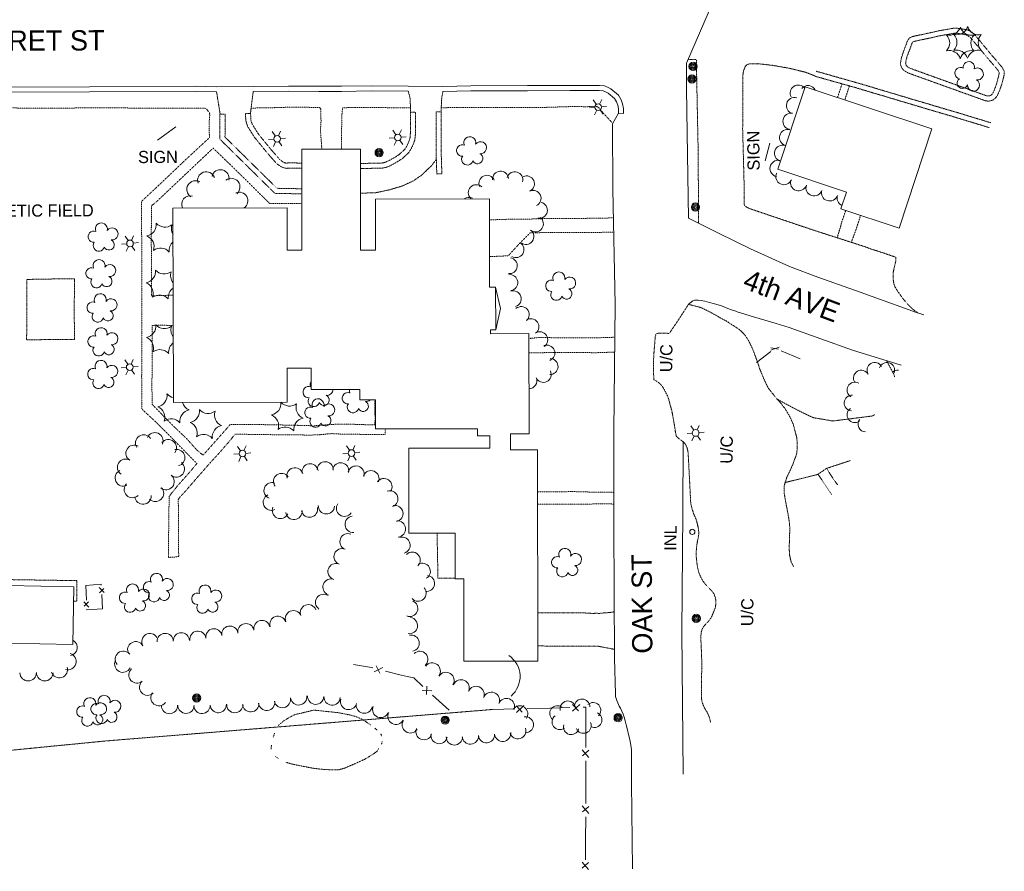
# Model space of a CAD drawing. Extents: x 189735 to 193282, y 257149 to 260388.
# Tile 9 of 31: x 190796 to 191281, y 257574 to 257994. Entities that reach past the tile are written whole.
import ezdxf
from ezdxf.enums import TextEntityAlignment as Align

# ---------------------------------------------------------------- set-up
doc = ezdxf.new("R2010")
doc.units = 0
doc.header["$MEASUREMENT"] = 0
for name, pattern in [('Wisdot3', [0.1875, 0.125, -0.0625]), ('Wisdot5', [0.1, 0.05, -0.05]), ('Wisdot6', [0.375, 0.125, -0.0625, 0.03125, -0.0625, 0.03125, -0.0625])]:
    doc.linetypes.add(name, pattern=pattern)
for name, color, linetype, lineweight in [('E_BMGRD', 2, 'Egr', 15), ('E_DWY', 2, 'Wisdot3', 15), ('E_LAND_Vegetation', 3, 'Continuous', 15), ('E_MISCPROP', 30, 'Continuous', 15), ('E_MISCPROP_HvyDash', 241, 'Wisdot3', 25), ('E_MISCPROP_HvyLine', 241, 'Continuous', 25), ('E_MISCPROP_Railing', 30, 'Continuous', 15), ('E_PATH_Sidewalk', 2, 'Wisdot5', 15), ('E_RDWY', 21, 'Continuous', 25), ('E_RDWY_Name', 21, 'Continuous', 15), ('E_WTR', 4, 'Wisdot6', 15)]:
    doc.layers.add(name, color=color, linetype=linetype, lineweight=lineweight)
doc.styles.add('Style-IGR_FONT_0', font='IGR_FONT_0.shx')
doc.linetypes.add('Egr', pattern='A,0.1,[13,dgnlstyle-ewdotudls.shx,S=0.0004,R=0,X=0,Y=0],0.1', length=0.2)

# ---------------------------------------------------------------- blocks, each defined once
blk = doc.blocks.new('TREE_2')
at = {"layer": 'E_LAND_Vegetation', "lineweight": 0}
for centre, radius, start, end in [((-1.47, 4.28), 2.78, 1.3945, 209.1675), ((3.57, 2.42), 2.97, 278.4236, 139.6575), ((-4.47, 0.2), 2.78, 78.0715, 279.0826), ((-2.01, -4.2), 2.61, 140.7797, 358.7123), ((3.46, -3.43), 2.97, 196.0745, 79.0477)]:
    blk.add_arc(centre, radius, start, end, dxfattribs=at)
blk = doc.blocks.new('PINEL')
at = {"layer": 'E_LAND_Vegetation', "lineweight": 0}
for centre, start, end in [((-8.23, 7.26), 275.2112, 0.9761), ((2.17, 10.66), 215.2112, 300.9761), ((10.31, 3.35), 155.2112, 240.9761), ((-10.49, -3.45), 335.2112, 60.9761), ((8.05, -7.36), 95.2112, 180.9761), ((-2.35, -10.75), 35.2112, 120.9761)]:
    blk.add_arc(centre, 5.72, start, end, dxfattribs=at)
blk = doc.blocks.new('UCR')
at = {"layer": 'E_RDWY_Name', "lineweight": 0, "style": 'Style-IGR_FONT_0'}
blk.add_text('U/C', height=6, rotation=0.0001, dxfattribs=at).set_placement((-0.45, 0.4), align=Align.MIDDLE_CENTER)
blk = doc.blocks.new('UCA')
at = {"layer": 'E_BMGRD', "lineweight": 0, "style": 'Style-IGR_FONT_0'}
blk.add_text('U/C', height=6, rotation=359.9999, dxfattribs=at).set_placement((-0.45, 0), align=Align.MIDDLE_CENTER)
blk = doc.blocks.new('CULVRT')
at = {"layer": 'E_MISCPROP_Railing', "lineweight": 0}
blk.add_arc((10, 7.5), 12.5, 216.8707, 323.1309, dxfattribs=at)
blk = doc.blocks.new('ATHFLD')
at = {"layer": 'E_BMGRD', "lineweight": 0, "style": 'Style-IGR_FONT_0'}
blk.add_text('ATHLETIC FIELD', height=6, rotation=359.9999, dxfattribs=at).set_placement((38.4, 3.88), align=Align.TOP_CENTER)
blk = doc.blocks.new('INL_4')
at = {"layer": 'E_MISCPROP_Railing', "lineweight": 0, "style": 'Style-IGR_FONT_0'}
blk.add_text('INL', height=6, rotation=360, dxfattribs=at).set_placement((-5.79, -2.75))
blk = doc.blocks.new('POLE_6')
at = {"layer": 'E_MISCPROP', "lineweight": 0}
for centre, radius in [((-0.01, 0.02), 2.02), ((-0.01, 0.03), 1.52), ((0, -0.01), 1.01), ((0, 0), 0.502)]:
    blk.add_circle(centre, radius, dxfattribs=at)
blk = doc.blocks.new('POLE_7')
at = {"layer": 'E_MISCPROP', "lineweight": 0}
for centre, radius in [((-0.01, 0.02), 2.02), ((-0.01, 0.03), 1.52), ((0, -0.01), 1.01), ((0, 0), 0.502)]:
    blk.add_circle(centre, radius, dxfattribs=at)
blk = doc.blocks.new('POLE_8')
at = {"layer": 'E_MISCPROP', "lineweight": 0}
for centre, radius in [((-0.01, 0.02), 2.02), ((-0.01, 0.03), 1.52), ((0, -0.01), 1.01), ((0, 0), 0.502)]:
    blk.add_circle(centre, radius, dxfattribs=at)
blk = doc.blocks.new('LTP_7')
at = {"layer": 'E_MISCPROP', "lineweight": 0}
for p, q in [((-1.64, 0.07), (-4.24, 0.14)), ((-0.8, 1.43), (-2, 3.73)), ((0.9, 1.42), (2.27, 3.65)), ((-0.88, -1.42), (-2.24, -3.61)), ((0.76, -1.47), (2, -3.65)), ((1.64, -0.02), (4.16, -0.09))]:
    blk.add_line(p, q, dxfattribs=at)
blk.add_circle((0, 0), 1.64, dxfattribs=at)
blk = doc.blocks.new('LTP_8')
at = {"layer": 'E_MISCPROP', "lineweight": 0}
for p, q in [((-1.64, 0.07), (-4.24, 0.14)), ((-0.8, 1.43), (-2, 3.73)), ((0.9, 1.42), (2.27, 3.65)), ((-0.88, -1.42), (-2.24, -3.61)), ((0.76, -1.47), (2, -3.65)), ((1.64, -0.02), (4.16, -0.09))]:
    blk.add_line(p, q, dxfattribs=at)
blk.add_circle((0, 0), 1.64, dxfattribs=at)
blk = doc.blocks.new('LTP_10')
at = {"layer": 'E_MISCPROP', "lineweight": 0}
for p, q in [((-1.64, 0.07), (-4.24, 0.14)), ((-0.8, 1.43), (-2, 3.73)), ((0.9, 1.42), (2.27, 3.65)), ((-0.88, -1.42), (-2.24, -3.61)), ((0.76, -1.47), (2, -3.65)), ((1.64, -0.02), (4.16, -0.09))]:
    blk.add_line(p, q, dxfattribs=at)
blk.add_circle((0, 0), 1.64, dxfattribs=at)
blk = doc.blocks.new('SIGN_6')
at = {"layer": 'E_MISCPROP', "lineweight": 0, "style": 'Style-IGR_FONT_0'}
blk.add_text('SIGN', height=6, rotation=0, dxfattribs=at).set_placement((0, 0), align=Align.MIDDLE_LEFT)
blk = doc.blocks.new('SIGN_7')
at = {"layer": 'E_MISCPROP', "lineweight": 0, "style": 'Style-IGR_FONT_0'}
blk.add_text('SIGN', height=6, rotation=0.0001, dxfattribs=at).set_placement((-9.61, -0.01), align=Align.MIDDLE_LEFT)
blk = doc.blocks.new('TREE_5')
at = {"layer": 'E_LAND_Vegetation', "lineweight": 0}
for centre, radius, start, end in [((-1.47, 4.28), 2.78, 1.3945, 209.1675), ((3.57, 2.42), 2.97, 278.4236, 139.6575), ((-4.47, 0.2), 2.78, 78.0716, 279.0826), ((-2.01, -4.2), 2.61, 140.7797, 358.7123), ((3.46, -3.43), 2.97, 196.0745, 79.0477)]:
    blk.add_arc(centre, radius, start, end, dxfattribs=at)
blk = doc.blocks.new('PINEL_1')
at = {"layer": 'E_LAND_Vegetation', "lineweight": 0}
for centre, start, end in [((-8.14, 7.32), 275.2112, 0.9762), ((2.26, 10.71), 215.2112, 300.9762), ((10.41, 3.41), 155.2113, 240.9762), ((-10.4, -3.39), 335.2112, 60.9762), ((8.15, -7.3), 95.2113, 180.9762), ((-2.25, -10.7), 35.2113, 120.9762)]:
    blk.add_arc(centre, 5.72, start, end, dxfattribs=at)
blk = doc.blocks.new('TREE_6')
at = {"layer": 'E_LAND_Vegetation', "lineweight": 0}
for centre, radius, start, end in [((-1.47, 4.28), 2.78, 1.3947, 209.1677), ((3.57, 2.42), 2.97, 278.4238, 139.6577), ((-4.47, 0.2), 2.78, 78.0717, 279.0828), ((-2.01, -4.2), 2.61, 140.7799, 358.7125), ((3.46, -3.43), 2.97, 196.0746, 79.0479)]:
    blk.add_arc(centre, radius, start, end, dxfattribs=at)
blk = doc.blocks.new('TREE_7')
at = {"layer": 'E_LAND_Vegetation', "lineweight": 0}
for centre, radius, start, end in [((-1.47, 4.28), 2.78, 1.3947, 209.1677), ((3.57, 2.42), 2.97, 278.4238, 139.6577), ((-4.47, 0.2), 2.78, 78.0717, 279.0828), ((-2.01, -4.2), 2.61, 140.7799, 358.7125), ((3.46, -3.43), 2.97, 196.0746, 79.0479)]:
    blk.add_arc(centre, radius, start, end, dxfattribs=at)

msp = doc.modelspace()

# ---------------------------------------------------------------- linework, layer by layer
at = {"layer": 'E_DWY', "lineweight": 0, "flags": 128}
for points in [[(191252.83, 257961.18), (191235.13, 257967.55), (191233.94, 257968), (191233, 257968.5), (191232.09, 257969.06), (191231.27, 257969.84), (191230.57, 257970.98), (191230.19, 257972.54), (191230.38, 257973.98), (191230.75, 257975.64), (191231.28, 257977.41), (191231.82, 257978.9), (191232.21, 257979.95), (191232.6, 257980.94), (191232.89, 257981.69), (191233.19, 257982.6), (191233.5, 257983.46), (191234.4, 257985.03), (191235.79, 257985.8), (191236.74, 257986.07), (191237.48, 257986.25), (191242.04, 257987.17), (191249.44, 257988.82), (191254.73, 257989.72), (191256.72, 257990.11), (191258.89, 257989.95), (191261.16, 257989.59), (191262.93, 257989.29), (191264.86, 257988.45), (191266.24, 257987.39), (191267.38, 257986.16), (191268.21, 257985.08), (191268.6, 257984.66), (191274.2, 257977.94)], [(191253.67, 257963.53), (191236, 257969.9), (191234.97, 257970.29), (191234.24, 257970.67), (191233.62, 257971.05), (191233.23, 257971.43), (191232.9, 257971.96), (191232.73, 257972.68), (191232.84, 257973.54), (191233.17, 257975.01), (191233.65, 257976.62), (191234.16, 257978.03), (191234.55, 257979.06), (191234.93, 257980.03), (191235.25, 257980.84), (191235.56, 257981.79), (191235.78, 257982.4), (191236.22, 257983.18), (191236.75, 257983.47), (191237.38, 257983.65), (191238.02, 257983.81), (191242.56, 257984.73), (191249.92, 257986.36), (191255.18, 257987.26), (191256.87, 257987.59), (191258.6, 257987.47), (191260.75, 257987.12), (191262.22, 257986.87), (191263.58, 257986.28), (191264.55, 257985.54), (191265.47, 257984.54), (191266.3, 257983.47), (191266.72, 257983.01), (191272.28, 257976.34)], [(191274.18, 257977.96), (191280.22, 257970.89), (191280.74, 257970), (191281.29, 257968.98), (191281.4, 257967.7), (191281.22, 257966.55), (191280.84, 257965.08), (191280.35, 257963.21), (191279.83, 257961.47), (191279.3, 257959.99), (191278.73, 257958.51), (191278.13, 257957.23), (191277.57, 257956.28), (191276.89, 257955.47), (191275.77, 257954.58), (191274.41, 257954.2), (191273.23, 257954.11), (191272.08, 257954.27), (191258.54, 257959.14), (191252.83, 257961.18)], [(191272.28, 257976.34), (191278.18, 257969.44), (191278.56, 257968.78), (191278.84, 257968.25), (191278.88, 257967.78), (191278.77, 257967.06), (191278.42, 257965.71), (191277.94, 257963.89), (191277.45, 257962.24), (191276.96, 257960.86), (191276.43, 257959.49), (191275.92, 257958.4), (191275.52, 257957.73), (191275.13, 257957.27), (191274.62, 257956.85), (191273.97, 257956.67), (191273.31, 257956.62), (191272.68, 257956.71), (191259.39, 257961.49), (191253.67, 257963.53)], [(191130.41, 257930.52), (191129.52, 257974.63), (191125.52, 257974.67)], [(191187.94, 257966.52), (191183.37, 257968.34), (191174.34, 257970.49), (191167.04, 257971.74), (191159.67, 257972.56), (191156.2, 257972.5), (191155.27, 257972.36), (191154.38, 257971.94), (191153.69, 257971.31), (191152.8, 257968.96), (191152.6, 257967.72), (191152.5, 257966.85), (191152.48, 257966.61), (191152.37, 257940.21), (191153.03, 257915.45), (191153.09, 257903.46), (191153.21, 257902.93), (191153.57, 257902.34), (191154.13, 257901.96), (191154.79, 257901.58), (191155.26, 257901.35), (191155.6, 257901.18), (191186.99, 257890.59), (191197.39, 257887.25), (191212.61, 257882.35), (191216.06, 257881.04), (191217.7, 257880.6), (191227.7, 257877.23), (191227.98, 257876.96), (191227.86, 257875.17), (191227.55, 257873.91), (191227, 257871.55), (191226.62, 257869.6), (191226.55, 257867.64), (191226.64, 257865.91), (191226.94, 257864.08), (191227.47, 257862.59), (191228.6, 257860.69), (191230.83, 257857.54), (191231.79, 257856.28), (191232.78, 257855.08), (191234.05, 257853.72), (191236, 257851.72), (191238.71, 257849.73)], [(191187.92, 257966.42), (191208.67, 257960.56), (191235.78, 257952.47), (191257.46, 257946.06), (191274.03, 257941.02)], [(191188.6, 257968.83), (191209.37, 257962.96), (191236.49, 257954.87), (191258.18, 257948.46), (191274.86, 257943.39)], [(190892.93, 257958.69), (190894.7, 257947.6)], [(190911, 257958.77), (190909.63, 257947.96)], [(190987.43, 257959.05), (190988.39, 257955.47), (190988.46, 257953.46), (190988.64, 257948.67)], [(191004.55, 257958.8), (191003.97, 257955.82), (191003.63, 257948.81)], [(190894.6, 257947.6), (190894.59, 257935.32), (190921.68, 257908.64), (190934.94, 257908.37)], [(190894.6, 257947.6), (190897.1, 257947.59), (190897.09, 257936.36), (190922.73, 257911.12), (190934.93, 257910.88)], [(190934.91, 257921.08), (190928.25, 257921.12), (190927.38, 257920.89), (190925.57, 257921.38), (190924.32, 257922.02), (190923.47, 257922.63), (190922.51, 257923.33), (190917.73, 257928.78), (190911.58, 257936.34), (190908.25, 257941.63), (190907.48, 257943.89), (190907.33, 257944.89), (190907.26, 257946.05), (190907.23, 257947.92), (190909.73, 257947.96)], [(190934.91, 257923.58), (190927.95, 257923.62), (190927.4, 257923.48), (190926.48, 257923.72), (190925.64, 257924.16), (190924.93, 257924.66), (190924.2, 257925.19), (190919.64, 257930.39), (190913.61, 257937.8), (190910.52, 257942.72), (190909.92, 257944.49), (190909.81, 257945.16), (190909.76, 257946.14), (190909.73, 257947.96)], [(190988.54, 257948.67), (190991.04, 257948.68), (190991.07, 257939.91), (190990.91, 257936.28), (190990.59, 257934.61), (190989.78, 257932.45), (190988.87, 257930.6), (190987.8, 257928.89), (190986.36, 257927.45), (190984.34, 257925.65), (190982.1, 257924.21), (190980.24, 257923.17), (190978.58, 257922.27), (190976.59, 257921.45), (190974.73, 257921.09), (190973.21, 257921.04), (190966.06, 257920.9), (190963.87, 257920.91)], [(190988.54, 257948.67), (190988.57, 257939.96), (190988.42, 257936.57), (190988.17, 257935.29), (190987.48, 257933.45), (190986.69, 257931.82), (190985.83, 257930.46), (190984.64, 257929.27), (190982.82, 257927.64), (190980.81, 257926.35), (190979.04, 257925.37), (190977.51, 257924.54), (190975.86, 257923.86), (190974.45, 257923.58), (190973.15, 257923.54), (190966.04, 257923.4), (190963.87, 257923.41)], [(191003.73, 257948.8), (191001.23, 257948.82), (191001.15, 257935.73), (191001.27, 257926.51), (191001.54, 257918.17), (191004.04, 257918.25)], [(191003.73, 257948.8), (191003.65, 257935.74), (191003.77, 257926.57), (191004.04, 257918.25)], [(191130.65, 257893.88), (191130.41, 257930.54)], [(191001.01, 257925.07), (190998.93, 257922.26), (190996.56, 257920.07), (190994.2, 257917.69), (190990.01, 257914.82), (190984.74, 257912.32), (190978.49, 257910.46), (190971.59, 257908.97), (190963.89, 257908.69)], [(190799.27, 257836.37), (190799.36, 257851.05), (190799.44, 257866.2), (190812.31, 257866.42), (190822.95, 257866.49)], [(190822.94, 257866.49), (190822.72, 257852.4), (190822.87, 257836.54), (190822.85, 257836.55), (190813.57, 257836.64), (190799.27, 257836.37)], [(191125.68, 257853.96), (191121.68, 257847.76), (191120.94, 257846.64), (191120.16, 257845.47), (191119.48, 257844.42), (191118.52, 257843.04), (191117.64, 257841.76), (191116.94, 257840.68), (191116.45, 257839.95), (191115.89, 257839.6), (191114.78, 257839.66), (191113.57, 257839.65), (191112.08, 257839.68), (191110.87, 257839.66), (191109.94, 257839.57), (191109.6, 257839.23), (191109.3, 257838.2), (191109.14, 257836.41), (191109.01, 257834.59), (191108.83, 257832.42), (191108.64, 257830.18), (191108.52, 257828.35), (191108.44, 257826.27), (191108.38, 257824.47), (191108.39, 257822.65), (191108.45, 257821.22), (191108.46, 257819.86), (191108.5, 257818.53), (191108.51, 257817.56), (191108.61, 257816.88), (191109.23, 257816.36), (191110.15, 257815.87), (191111.08, 257815.23), (191112.37, 257813.99), (191113.52, 257812.26), (191114.49, 257810.37), (191115.29, 257808.8), (191116.03, 257806.81), (191116.75, 257803.98), (191117.33, 257801.8), (191117.71, 257800.05), (191118.19, 257797.34), (191118.62, 257794.98), (191118.93, 257793.08), (191119.14, 257791.48), (191119.38, 257789.99), (191119.72, 257788.75), (191123.04, 257786.11), (191123.9, 257785.22), (191124.44, 257784.47), (191124.91, 257783.4), (191125.23, 257782.23), (191125.5, 257780.54), (191126.73, 257756.59), (191126.91, 257755.18), (191127.47, 257753.02), (191128.18, 257750.83), (191128.8, 257749.25), (191129.49, 257747.78), (191129.99, 257745.88), (191130.48, 257743.67), (191130.75, 257741.52), (191130.63, 257739.68), (191130.31, 257738.31), (191129.77, 257735.36), (191129.57, 257733.41), (191129.45, 257731.73), (191129.45, 257729.83), (191129.67, 257727.66), (191129.91, 257725.67), (191130.34, 257723.31), (191130.9, 257721.35), (191131.59, 257719.72), (191132.22, 257718.5), (191132.83, 257717.46), (191133.8, 257716.13), (191135.03, 257714.85), (191136.35, 257713.45), (191137.45, 257712.31), (191138.27, 257711.12), (191139.02, 257708.84), (191139.2, 257706.81), (191138.91, 257704.43), (191137.18, 257700.2), (191136.43, 257698.91), (191135.44, 257697.57), (191134.46, 257696.62), (191133.18, 257695.15), (191132.44, 257693.85), (191131.88, 257692.11), (191131.73, 257689.09), (191131.92, 257685.9), (191132.04, 257682.44), (191132.17, 257679.22), (191132.23, 257676.67), (191132.32, 257674.44), (191132.11, 257671.66), (191132.07, 257669.41), (191132.03, 257666.62), (191132.04, 257663.38), (191132.09, 257661.5), (191132.12, 257659.99)], [(191125.68, 257853.96), (191131.71, 257852.35), (191133.53, 257851.5), (191136.97, 257849.78), (191142.83, 257846.42), (191144.29, 257845.72), (191146.82, 257844.03), (191149.41, 257842.41), (191151.38, 257840.98), (191153.56, 257838.68), (191155.21, 257836.19), (191157.28, 257831.94), (191159.77, 257825.3), (191160.89, 257821.81), (191162.36, 257818.32), (191164, 257814.57), (191165.28, 257812.23), (191166.14, 257811.22), (191168.04, 257808.78), (191169.63, 257806.94), (191171.15, 257805.25), (191173.38, 257802.35), (191175.61, 257798.55), (191177.3, 257794.9), (191179.1, 257788.13), (191179.31, 257784.7), (191179.22, 257782.42), (191179.07, 257780.85), (191178.94, 257780.01), (191177.18, 257775.17), (191175.95, 257772.43), (191174.09, 257768.55), (191172.89, 257764.65), (191172.91, 257760.48), (191173.63, 257756.24), (191174.51, 257751.81), (191175.09, 257748.49), (191175.41, 257746.06), (191175.56, 257744.61), (191175.58, 257741.87), (191175.46, 257738.45), (191175.33, 257734.54), (191175.44, 257730.57), (191176.31, 257726.83), (191177.54, 257724.64)], [(191227.37, 257817.98), (191227.1, 257819.09), (191223.34, 257826.18)], [(191169.5, 257807.09), (191176.11, 257803.51), (191179.11, 257801.93), (191187, 257798.1)], [(191187, 257798.1), (191196.86, 257796.4), (191216.16, 257798.87), (191217.52, 257799.52)], [(191205.44, 257776.89), (191199.06, 257774.82), (191193.7, 257773.02), (191189.41, 257770.08), (191181.48, 257768.06), (191172.97, 257766.03), (191173.3, 257765.97)], [(190822.46, 257707.54), (190824.01, 257707.51), (190823.97, 257717.72), (190791.55, 257718.21), (190791.59, 257715.3)], [(191089.08, 257702.33), (191086.22, 257701.94), (191084.47, 257701.87), (191083.11, 257701.71), (191081.64, 257701.57), (191079.76, 257701.64), (191078.54, 257701.53), (191076.02, 257701.7), (191073.86, 257701.82), (191071.8, 257701.85), (191069.18, 257701.87), (191067.22, 257701.82), (191064.86, 257701.83), (191062.42, 257701.77), (191060.57, 257701.81), (191058.53, 257701.85), (191056.53, 257701.93), (191054.37, 257701.92), (191052.22, 257701.86), (191051.33, 257701.85)], [(191089.21, 257683.85), (191080.53, 257685.49), (191061.33, 257685.45), (191051.36, 257685.52)], [(191132.12, 257659.99), (191132.17, 257658.8), (191132.66, 257657), (191133.63, 257654.81), (191134.71, 257653.08), (191135.58, 257651.3), (191136.38, 257648.83), (191136.48, 257647.74)], [(190307.65, 257339.7), (190336.95, 257405.99), (190371.25, 257481.51), (190412.4, 257575.11), (190426.44, 257606.63), (190736.05, 257628.66), (190837.56, 257638.62), (191029.69, 257654.26)]]:
    msp.add_lwpolyline(points, dxfattribs=at)
at = {"layer": 'E_LAND_Vegetation', "lineweight": 0}
for centre, radius, start, end in [((191179.81, 257957.99), 4.03, 38.8375, 207.4005), ((191184.58, 257957.72), 4.03, 26.5313, 138.9652), ((191177.96, 257951.88), 4.03, 74.457, 254.4417), ((191176.24, 257944.18), 4.03, 78.9603, 258.945), ((191174.54, 257936.13), 4.03, 74.242, 254.2267), ((191172.12, 257928.37), 4.03, 72.2782, 252.2629), ((191169.86, 257920.9), 4.03, 78.9154, 258.9001), ((190887.83, 257915.01), 4.26, 19.7147, 199.6994), ((190894.84, 257916.03), 4.26, 346.7672, 166.7518), ((191032.98, 257915.62), 3.93, 4.3542, 184.3388), ((191040.01, 257915.37), 3.93, 343.2245, 163.2092), ((191172.75, 257916.94), 4.03, 155.5716, 335.5563), ((190882.5, 257910.6), 4.26, 58.5568, 238.5415), ((190900.23, 257911.79), 4.26, 308.6434, 128.628), ((191021, 257908.97), 3.93, 45.9785, 225.9632), ((191026.24, 257913.59), 3.93, 24.185, 204.1697), ((191045.77, 257913.31), 3.93, 294.5118, 114.4964), ((191179.97, 257913.93), 4.03, 161.6565, 341.6411), ((190904.11, 257904.94), 4.26, 305.4973, 112.6623), ((191049.03, 257906.15), 3.93, 294.5118, 114.4964), ((191187.62, 257911.39), 4.03, 161.5905, 341.5752), ((191195.25, 257908.88), 4.03, 162.2434, 342.2281), ((190879.96, 257903.18), 4.26, 75.0231, 204.5396), ((191017.43, 257902.74), 3.93, 63.5477, 126.9617), ((191052.14, 257900.29), 3.93, 257.4746, 77.4592), ((191202.93, 257906.42), 4.03, 162.2434, 247.7683), ((190857.51, 257893.25), 5.72, 281.2383, 7.0033), ((190867.49, 257897.72), 5.72, 221.2384, 307.0033), ((191050.18, 257893.61), 3.93, 232.9751, 52.9598), ((190876.36, 257891.31), 5.72, 161.2384, 211.182), ((191045.44, 257887.33), 3.93, 232.9751, 52.9598), ((190856.39, 257882.36), 5.72, 341.2383, 67.0033), ((190875.24, 257880.42), 5.72, 131.1894, 187.0033), ((191040.59, 257880.88), 3.93, 238.7716, 58.7563), ((190865.25, 257875.95), 5.72, 41.2383, 127.0033), ((191037.32, 257872.96), 3.93, 262.8301, 82.8148), ((190857.08, 257870.11), 5.72, 281.2383, 7.0033), ((190867.07, 257874.59), 5.72, 221.2384, 307.0033), ((190875.93, 257868.18), 5.72, 161.2384, 219.3716), ((190855.96, 257859.23), 5.72, 341.2383, 67.0033), ((191037.53, 257864.63), 3.93, 277.8452, 97.8299), ((190874.81, 257857.29), 5.72, 125.1993, 187.0033), ((191039.26, 257856.64), 3.93, 287.1398, 107.1245), ((190864.82, 257852.82), 5.72, 41.2383, 127.0033), ((191043.18, 257848.88), 3.93, 311.5325, 131.5172), ((191047.96, 257842.88), 3.93, 306.2697, 126.2544), ((190857.26, 257843.18), 5.72, 281.2383, 7.0033), ((190867.25, 257847.65), 5.72, 221.2384, 307.0033), ((190876.11, 257841.24), 5.72, 161.2384, 217.2891), ((191052.33, 257836.5), 3.93, 302.9103, 122.895), ((190856.14, 257832.29), 5.72, 341.2383, 67.0033), ((190865.01, 257825.88), 5.72, 41.2383, 127.0033), ((190874.99, 257830.35), 5.72, 126.7895, 187.0033), ((191055.82, 257829.92), 3.93, 292.1159, 112.1006), ((191057.38, 257823.24), 3.93, 268.4425, 88.4272), ((191054.04, 257819.37), 3.93, 205.7898, 25.7744), ((191210.86, 257817.58), 3.85, 29.997, 209.9817), ((191217.53, 257821.43), 3.85, 29.997, 209.9817), ((191223.48, 257821.39), 3.85, 341.6816, 161.6663), ((191228.95, 257817.71), 3.85, 85.1334, 134.6858), ((190942.08, 257814.5), 2.97, 148.7606, 205.6846), ((191046.98, 257816.27), 3.93, 270.0608, 21.7062), ((190938.33, 257810.64), 2.78, 67.4216, 275.1946), ((190947.38, 257812.02), 2.97, 262.1015, 359.3814), ((190961.41, 257811.5), 2.97, 170.3003, 205.6846), ((191207.68, 257811.73), 3.85, 60.084, 240.0687), ((190862.8, 257809.05), 5.72, 281.2383, 7.0033), ((190872.79, 257813.52), 5.72, 221.2384, 258.2186), ((190940.84, 257806.24), 2.78, 144.0986, 345.1096), ((190945.86, 257806.71), 2.61, 206.8067, 64.7393), ((190957.67, 257807.65), 2.78, 67.4216, 275.1946), ((190965.19, 257803.71), 2.61, 206.8067, 64.7393), ((190966.72, 257809.02), 2.97, 262.1015, 311.5174), ((191206.3, 257805.28), 3.85, 86.5808, 266.5654), ((190861.68, 257798.17), 5.72, 341.2383, 67.0033), ((190880.53, 257796.23), 5.72, 101.2384, 187.0033), ((190881.65, 257807.11), 5.72, 195.7078, 247.0033), ((190918.96, 257805.02), 5.72, 281.2383, 6.3944), ((190928.95, 257809.49), 5.72, 222.0512, 307.0033), ((190937.82, 257803.08), 5.72, 161.2384, 247.0033), ((190960.17, 257803.25), 2.78, 144.0986, 345.1096), ((191207.73, 257799.47), 3.85, 125.0912, 305.0758), ((190870.54, 257791.75), 5.72, 41.2383, 127.0033), ((190917.84, 257794.13), 5.72, 341.2383, 67.0033), ((190936.69, 257792.19), 5.72, 101.2384, 187.0033), ((191213.09, 257794.84), 3.85, 141.5802, 268.1819), ((190926.71, 257787.72), 5.72, 41.2383, 127.0033), ((190856.96, 257785.61), 4.03, 33.9251, 213.9098), ((190862.52, 257786.65), 4.03, 336.5725, 156.5572), ((190869.16, 257783.23), 4.03, 321.2233, 141.208), ((190852.24, 257780.49), 4.03, 58.665, 238.6497), ((190873.26, 257778.35), 4.03, 282.0674, 102.0521), ((190848.05, 257773.61), 4.03, 58.665, 238.6497), ((190846.95, 257768.31), 4.03, 114.8992, 294.8839), ((190873.09, 257772.8), 4.03, 230.8564, 50.8411), ((190931.58, 257769.4), 3.99, 16.3515, 196.3362), ((190939.03, 257771.37), 3.99, 9.2543, 189.2389), ((190946.52, 257772.37), 3.99, 358.3469, 178.3316), ((190954.12, 257771.85), 3.99, 349.2176, 169.2023), ((190961.71, 257770.26), 3.99, 343.5105, 163.4952), ((190969.08, 257767.96), 3.99, 336.9753, 156.9599), ((190868.06, 257766.52), 4.03, 230.6621, 50.6468), ((190925, 257766.61), 3.99, 36.164, 216.1487), ((190975.48, 257764.09), 3.99, 324.4725, 144.4572), ((190851.41, 257762.62), 4.03, 134.4512, 314.4359), ((190862.82, 257760.75), 4.03, 223.9626, 43.9473), ((190920.28, 257762.1), 3.99, 69.3107, 249.2954), ((190856.65, 257759.36), 4.03, 185.0795, 5.0642), ((190919.92, 257756.35), 3.99, 114.7325, 294.7172), ((190978.4, 257758.04), 3.99, 289.8549, 109.8395), ((190924.38, 257752.29), 3.99, 155.3881, 335.3728), ((190938.75, 257752.94), 3.99, 192.4058, 12.3905), ((190947.09, 257754.56), 3.99, 177.5263, 357.511), ((190956, 257753.37), 3.99, 145.0167, 325.0014), ((190980.9, 257750.8), 3.99, 281.5725, 101.5572), ((190931.1, 257751.79), 3.99, 186.2889, 6.2735), ((190960.25, 257745.45), 3.99, 95.5511, 275.5358), ((190982.16, 257743.17), 3.99, 275.2584, 95.243), ((190957.75, 257736.93), 3.99, 68.3719, 248.3566), ((190984.4, 257735.17), 3.99, 284.958, 104.9427), ((190954.81, 257729.52), 3.99, 68.3719, 248.3566), ((190989.42, 257727.82), 3.99, 315.0175, 135.0022), ((190951.81, 257722.19), 3.99, 69.6178, 249.6025), ((190994.38, 257722.34), 3.99, 299.4149, 119.3995), ((190949.34, 257714.59), 3.99, 68.911, 248.8957), ((190996.44, 257716.4), 3.99, 262.179, 82.1637), ((190992.31, 257711.54), 3.99, 221.5407, 41.5254), ((190945.67, 257707.03), 3.99, 55.7373, 235.722), ((190938.19, 257701.92), 3.99, 21.4863, 201.471), ((190988.19, 257704.01), 3.99, 248.1004, 68.0851), ((190923.17, 257696.23), 3.99, 18.1398, 198.1245), ((190930.82, 257698.95), 3.99, 22.284, 202.2687), ((190988.03, 257695.56), 4.02, 261.2794, 81.2641), ((190899.49, 257691.32), 3.99, 9.5961, 189.5808), ((190907.4, 257692.56), 3.99, 10.5897, 190.5744), ((190915.28, 257694.13), 3.99, 12.4589, 192.4435), ((190860.05, 257687.66), 4.02, 29.9602, 209.9448), ((190867.59, 257687.74), 3.99, 2.2697, 182.2544), ((190875.55, 257688.05), 3.99, 2.2697, 182.2544), ((190883.7, 257688.85), 3.99, 8.3893, 188.374), ((190891.59, 257690.02), 3.99, 8.5997, 188.5844), ((190988.89, 257686.86), 4.02, 282.78, 102.7646), ((190820.17, 257684.74), 4.07, 280.5815, 62.2201), ((190853.09, 257683.65), 4.02, 29.9602, 209.9448), ((190819.62, 257677.87), 4.07, 253.0824, 73.0671), ((190846.98, 257678.97), 4.02, 38.9741, 218.9587), ((190993.13, 257678.9), 4.02, 312.1284, 132.1131), ((190815.39, 257673.89), 4.07, 197.9134, 17.8981), ((190846.69, 257676.52), 4.02, 153.5367, 333.5214), ((190999.28, 257673.16), 4.02, 322.7598, 142.7445), ((190799.99, 257672.34), 4.07, 181.539, 1.5237), ((190808.21, 257672.32), 4.07, 179.2261, 359.2107), ((190853.65, 257671.23), 4.02, 131.442, 311.4267), ((191006.09, 257668.54), 4.02, 328.3737, 148.3584), ((190858.96, 257665.19), 4.02, 131.2456, 311.2303), ((191013.5, 257664.85), 4.02, 335.3625, 155.3472), ((191020.93, 257661.62), 4.02, 337.2779, 157.2626), ((190864.51, 257660.04), 4.02, 142.6118, 322.5965), ((190933.44, 257660.41), 4.02, 188.2761, 8.2608), ((190941.81, 257660.73), 4.02, 178.1604, 358.1451), ((190949.9, 257660.35), 4.02, 176.1041, 356.0888), ((191028.48, 257658.73), 4.02, 338.7539, 158.7386), ((190869.73, 257656.14), 4.02, 181.6808, 1.6655), ((190877.84, 257656.29), 4.02, 179.4205, 359.4051), ((190885.75, 257656.21), 4.02, 182.7683, 2.753), ((190893.77, 257656.6), 4.02, 182.7683, 2.753), ((190901.95, 257656.61), 4.02, 178.7646, 358.7493), ((190909.74, 257656.99), 4.02, 184.7501, 4.7348), ((190917.68, 257657.75), 4.02, 186.2071, 6.1918), ((190925.38, 257659.11), 4.02, 191.8121, 11.7968), ((190958.07, 257658.14), 4.02, 164.3157, 344.3004), ((190965.79, 257656.34), 4.02, 167.1662, 347.1508), ((190973.87, 257654.23), 4.02, 158.2027, 338.1874), ((191035.9, 257655.66), 4.02, 338.8651, 158.8498), ((191042.41, 257652), 4.02, 324.7853, 144.77), ((191061.03, 257652.27), 3.8, 52.9348, 232.9195), ((191066.15, 257654.59), 3.8, 12.2602, 192.2449), ((191073.19, 257655.55), 3.8, 358.9452, 178.9299), ((191078.6, 257653.82), 3.8, 313.2914, 133.2761), ((190981.4, 257650.87), 4.02, 152.226, 332.2107), ((191045.17, 257646.65), 4.02, 276.7683, 96.7529), ((191062.16, 257648.09), 3.8, 126.7981, 306.7827), ((191079.17, 257649.1), 3.8, 244.6367, 64.6213), ((190988.45, 257646.62), 4.02, 146.3219, 326.3066), ((191067.79, 257645.6), 3.8, 164.6616, 344.6463), ((191073.89, 257646.26), 3.8, 202.545, 22.5297), ((190995.25, 257643.28), 4.02, 157.861, 337.8456), ((191002.67, 257641.37), 4.02, 167.4189, 347.4036), ((191018.05, 257641.11), 4.02, 184.622, 4.6067), ((191026.05, 257641.77), 4.02, 184.7388, 4.7235), ((191034, 257642.47), 4.02, 186.0699, 6.0546), ((191041.48, 257643.75), 4.02, 197.1933, 17.178), ((191010.19, 257640.7), 4.02, 180.3027, 0.2874)]:
    msp.add_arc(centre, radius, start, end, dxfattribs=at)
at = {"layer": 'E_MISCPROP', "lineweight": 0}
for p, q in [((190863.88, 257934.84), (190872.83, 257941.45)), ((191163.55, 257924.74), (191165.81, 257933.37))]:
    msp.add_line(p, q, dxfattribs=at)
at = {"layer": 'E_MISCPROP_HvyDash', "lineweight": 13, "flags": 128}
msp.add_lwpolyline([(191001.67, 257741.13), (191002.12, 257718.99), (191010.61, 257718.86)], dxfattribs=at)
at = {"layer": 'E_MISCPROP_HvyLine', "lineweight": 13, "flags": 128}
for points in [[(191183.17, 257961.18), (191245.69, 257940.51), (191229.49, 257891.51), (191200.84, 257900.99), (191203.58, 257909.28), (191169.71, 257920.48)], [(190871.44, 257901.4), (190871.62, 257805.55), (190927.79, 257805.66), (190927.76, 257822.5), (190939.52, 257822.52), (190939.54, 257811.96), (190963.6, 257812.01), (190963.61, 257806.78), (190971.36, 257806.8), (190971.39, 257792.52), (191021.62, 257792.62), (191021.63, 257789.08), (191027.7, 257789.09), (191027.71, 257783.03), (190987.7, 257782.95), (190987.79, 257741.1), (191010.56, 257741.15), (191010.61, 257718.66), (191014.81, 257718.67), (191014.89, 257678), (191051.37, 257678.07), (191051.17, 257782.15), (191037.9, 257782.13), (191037.88, 257790.04), (191047.03, 257790.06), (191046.93, 257839.49), (191027.98, 257839.46), (191027.98, 257841.37), (191030.59, 257841.38), (191030.54, 257862.38), (191027.58, 257862.38), (191027.5, 257905.91), (190971.34, 257905.8), (190971.39, 257880.6), (190963.95, 257880.59), (190963.85, 257930.44), (190934.9, 257930.38), (190934.99, 257880.58), (190927.75, 257880.57), (190927.7, 257901.51)], [(191030.59, 257841.38), (191032.99, 257851.89), (191030.54, 257862.38)], [(190789.45, 257686.84), (190790.03, 257715.34), (190822.61, 257714.67), (190822.03, 257686.18)]]:
    msp.add_lwpolyline(points, close=True, dxfattribs=at)
at = {"layer": 'E_MISCPROP_Railing', "lineweight": 0}
for p, q in [((191166.23, 257831.41), (191170.42, 257832.81)), ((191166.33, 257832.51), (191170.05, 257831.78)), ((190837.54, 257711.79), (190835.11, 257714.3)), ((190835.24, 257711.78), (190837.38, 257713.88)), ((190827.5, 257707.29), (190829.89, 257704.71)), ((190829.82, 257707.24), (190827.61, 257705.18)), ((190970.7, 257672.77), (190974.96, 257674.93)), ((190971.63, 257675.77), (190973.5, 257672.13)), ((190996.66, 257665.72), (190996.52, 257661.63)), ((190994.39, 257663.55), (190999.16, 257663.36)), ((191040.77, 257652.79), (191044.38, 257656.09)), ((191040.86, 257656.01), (191043.71, 257652.92)), ((191068.41, 257653.42), (191072.03, 257656.72)), ((191068.51, 257656.64), (191071.35, 257653.55)), ((191073.26, 257634.28), (191076.48, 257630.59)), ((191076.48, 257634.11), (191073.33, 257631.34)), ((191073.24, 257606.63), (191076.45, 257602.93)), ((191076.46, 257606.46), (191073.31, 257603.68)), ((191073.22, 257578.97), (191076.43, 257575.28)), ((191076.43, 257578.8), (191073.28, 257576.03))]:
    msp.add_line(p, q, dxfattribs=at)
at = {"layer": 'E_MISCPROP_Railing', "lineweight": 0, "flags": 128}
for points in [[(191159.12, 257825.29), (191166.2, 257830.71)], [(191171.32, 257830.99), (191180.69, 257827.1)], [(190836.1, 257715.56), (190836.08, 257715.98), (190828.51, 257715.26)], [(190828.51, 257715.26), (190828.72, 257708.16)], [(190836.72, 257703.85), (190836.35, 257710.9)], [(190828.86, 257703.47), (190828.86, 257703.28), (190836.74, 257703.85)], [(190960.54, 257676.41), (190969.28, 257674.87), (190970.02, 257674.68)], [(190976.2, 257673.11), (190983.94, 257671.15), (190986.86, 257670.53)], [(190986.86, 257670.53), (190990.2, 257669.83), (190994.73, 257665.55)], [(190999.39, 257661.2), (191007.58, 257653.9)], [(191029.69, 257654.26), (191039.57, 257654.49)], [(191046.11, 257654.64), (191057.34, 257654.89)], [(191057.34, 257654.89), (191067.22, 257655.12)], [(191073.75, 257655.27), (191075.01, 257655.3), (191075, 257645.31)], [(191075, 257645.31), (191074.99, 257635.43)], [(191074.99, 257628.9), (191074.98, 257617.66)], [(191074.98, 257617.66), (191074.97, 257607.78)], [(191074.96, 257601.24), (191074.95, 257590.01)], [(191074.95, 257590.01), (191074.95, 257580.12)]]:
    msp.add_lwpolyline(points, dxfattribs=at)
at = {"layer": 'E_MISCPROP_Railing', "lineweight": 0}
msp.add_circle((191127.54, 257741.73), 1.28, dxfattribs=at)
at = {"layer": 'E_PATH_Sidewalk', "lineweight": 0, "flags": 128}
for points in [[(191201.4, 257962.61), (191199.15, 257955.89)], [(191202.78, 257954.69), (191204.99, 257961.6)], [(190694.29, 257951.04), (190702.91, 257951.17), (190714.6, 257950.79), (190734.48, 257950.83), (190744.14, 257950.96), (190761.72, 257950.8), (190777.42, 257950.9), (190795.05, 257950.7), (190821.37, 257950.7), (190841.98, 257950.77), (190861.01, 257950.6), (190877.11, 257950.56), (190887.51, 257950.59), (190888.29, 257949.78), (190888.79, 257949.19), (190889.28, 257948.62), (190889.47, 257948.25), (190889.53, 257947.73), (190889.53, 257946.63), (190889.37, 257944.66), (190889.28, 257942.95), (190889.25, 257941.35), (190889.32, 257939.62), (190889.35, 257938.12), (190889.44, 257936.12), (190876.85, 257924.44), (190865.28, 257913.42), (190855.96, 257904.68), (190855.83, 257904.45), (190855.96, 257897.29), (190856.03, 257878.29), (190856.02, 257862.85), (190856.05, 257848.83), (190856.13, 257834.66), (190855.99, 257818.46), (190856.06, 257810.33), (190856.04, 257802.73), (190856.2, 257802.19), (190862.64, 257796.23), (190869.93, 257789.03), (190876.46, 257782.32), (190883.22, 257775.44), (190879.72, 257771.24), (190873.62, 257764.37), (190869.66, 257759.42), (190869.55, 257759.13), (190869.42, 257750.73), (190869.27, 257738.44), (190869.27, 257729.18), (190871.54, 257729.25), (190874.29, 257729.64), (190874.13, 257735.02), (190874.24, 257740.83), (190874.15, 257748.64), (190874.2, 257753.34), (190873.93, 257756.96), (190873.94, 257757.44), (190874.53, 257758.51), (190877.39, 257761.64), (190884.03, 257769.26), (190889.39, 257775.38), (190894.3, 257780.72), (190898.46, 257785.48), (190900.79, 257788.3), (190901.45, 257789.16), (190901.87, 257789.73), (190902.09, 257789.98), (190908.04, 257789.84), (190917.99, 257789.7), (190926.01, 257789.58), (190934, 257789.54), (190938.27, 257789.47), (190939.87, 257789.44), (190941.19, 257789.65), (190943.82, 257789.66), (190946.02, 257789.86), (190947.56, 257790.02), (190948.76, 257790.05), (190949.83, 257790.22), (190950.65, 257790.15), (190955.7, 257789.88), (190961.02, 257789.88), (190971.14, 257789.73), (190976.07, 257789.79), (190976.18, 257792.53)], [(190909.98, 257950.69), (190917.55, 257950.74), (190928.66, 257951.11), (190943.46, 257951), (190943.99, 257950.7), (190944.43, 257949.88), (190944.42, 257948.76), (190944.36, 257946.97), (190944.46, 257944.05), (190944.16, 257939.67), (190944.84, 257930.4)], [(190954.49, 257930.42), (190954.56, 257938.04), (190954.64, 257942.36), (190954.73, 257946.2), (190954.77, 257947.61), (190954.88, 257948.89), (190954.97, 257949.97), (190955.07, 257950.68), (190955.09, 257950.82), (190963.67, 257951), (190973.17, 257950.93), (190980.1, 257950.81), (190988.56, 257950.78)], [(191003.73, 257950.83), (191016.04, 257951), (191028.58, 257950.96), (191042.81, 257950.95), (191052.82, 257950.95), (191066.72, 257951.37), (191076.34, 257951.36), (191080.08, 257951.52), (191080.77, 257951.29), (191081.36, 257950.95), (191082, 257950.23), (191082.58, 257949.47), (191083.37, 257948.47), (191088.28, 257943.14)], [(190871.52, 257858.5), (190865.25, 257858.21), (190861.04, 257858.18), (190860.8, 257858.17), (190860.81, 257871.22), (190860.79, 257880.64), (190860.68, 257886.36), (190860.85, 257897.67), (190860.78, 257902.48), (190863.24, 257904.45), (190881.37, 257921.59), (190891.25, 257930.91), (190899.48, 257922.97), (190907.94, 257914.72), (190912.55, 257910.13), (190919.07, 257903.7), (190934.95, 257903.65)], [(191203.21, 257900.2), (191201.31, 257894.73), (191200.28, 257891.01), (191198.97, 257886.74)], [(191088.62, 257896.52), (191074.24, 257896.3), (191057.91, 257896.29), (191047.82, 257895.97), (191037.44, 257895.89), (191027.52, 257895.54)], [(191205.95, 257884.49), (191207.4, 257888.34), (191209.74, 257895.17), (191210.46, 257897.8)], [(191088.75, 257889.55), (191079.01, 257889.32), (191067.84, 257889.35), (191055.22, 257889.32), (191047.52, 257889.11), (191047.27, 257888.9), (191042.64, 257884.23), (191036.79, 257877.9), (191036.53, 257877.85), (191027.55, 257877.42)], [(190970.92, 257806.79), (190971.1, 257797.31), (190970.98, 257794.77), (190970.95, 257794.6), (190966.9, 257794.57), (190960.21, 257794.8), (190954.93, 257794.81), (190952.5, 257794.82), (190950.94, 257794.76), (190949.09, 257794.73), (190945.17, 257794.34), (190942.58, 257794.22), (190941.16, 257794), (190940.86, 257793.94), (190940.72, 257793.91), (190940.46, 257793.88), (190938.2, 257794.16), (190918.72, 257794.59), (190901.44, 257794.72), (190899.77, 257794.65), (190899.59, 257794.61), (190897.06, 257791.66), (190889.97, 257783.72), (190886.26, 257779.54), (190883.15, 257782.16), (190878.46, 257787.42), (190871.7, 257793.89), (190866.98, 257798.63), (190861.16, 257804.66), (190861.08, 257811.93), (190861.11, 257826.87), (190861.24, 257843.46), (190863.77, 257843.7), (190871.55, 257843.49)], [(191089.27, 257837.7), (191081.59, 257837.47), (191070.55, 257837.46), (191058.55, 257837.48), (191052.11, 257837.56), (191046.94, 257837.08)], [(191089.2, 257830.39), (191080.17, 257830.07), (191067.86, 257830.2), (191057.44, 257830.17), (191052.5, 257830.05), (191046.95, 257830.09)], [(191193.78, 257773.05), (191197.21, 257767.63), (191199.1, 257765.02)], [(191189.52, 257770.15), (191193.29, 257764.54), (191195.93, 257760.63), (191196.39, 257759.95)], [(191088.81, 257761.24), (191079.08, 257761.34), (191069.03, 257761.61), (191062.47, 257761.54), (191058.05, 257761.55), (191054.87, 257761.55), (191051.21, 257761.48)], [(191088.81, 257755.48), (191082.2, 257755.6), (191073.49, 257755.37), (191064.37, 257755.41), (191057.88, 257755.43), (191055.3, 257755.45), (191051.22, 257755.36)]]:
    msp.add_lwpolyline(points, dxfattribs=at)
at = {"layer": 'E_RDWY', "lineweight": 13, "flags": 128}
for points in [[(191137.39, 258058.86), (191137.59, 258036.63), (191135.8, 257998.58), (191124.74, 257972.86)], [(191241.7, 257848.68), (191238.03, 257849.97), (191210.25, 257859.94), (191189.38, 257867.24), (191175.49, 257872.53), (191156.24, 257881.33), (191140.5, 257889.02), (191125.68, 257896.33), (191125.08, 257938.29), (191124.74, 257960.38), (191124.74, 257972.86)], [(190695.6, 257957.83), (190695.52, 257960.33), (190711.56, 257960.83), (190745.08, 257960.99), (190790.56, 257961.05), (190830.23, 257961.22), (190882.37, 257961.39), (190892.97, 257961.19), (190910.97, 257961.27)], [(190910.97, 257961.27), (190928.46, 257961.51), (190943.33, 257961.39), (190954.58, 257961.4)], [(190954.58, 257961.4), (190969.23, 257961.59), (190987.43, 257961.55)], [(190987.43, 257961.55), (191004.48, 257961.3), (191018.24, 257961.7), (191046.26, 257961.75), (191067.1, 257961.86), (191081.75, 257961.79), (191084.17, 257961.61), (191085.75, 257960.98), (191087.38, 257960.11), (191091.13, 257957.05), (191092.45, 257954.79), (191093.18, 257952.82), (191093.61, 257950.47), (191093.58, 257948.05), (191091.08, 257948.08)], [(190695.6, 257957.83), (190711.61, 257958.33), (190745.09, 257958.49), (190790.57, 257958.55), (190830.24, 257958.72), (190882.36, 257958.89), (190892.93, 257958.69)], [(190911, 257958.77), (190928.46, 257959.01), (190943.31, 257958.89), (190954.61, 257958.9)], [(190954.61, 257958.9), (190969.24, 257959.09), (190987.43, 257959.05)], [(191004.55, 257958.8), (191018.28, 257959.2), (191046.27, 257959.25), (191067.11, 257959.36), (191081.65, 257959.29), (191083.6, 257959.15), (191084.69, 257958.71), (191085.99, 257958.01), (191089.2, 257955.39), (191090.19, 257953.71), (191090.76, 257952.16), (191091.1, 257950.25), (191091.08, 257948.08)], [(191091.08, 257948.08), (191088.11, 257942.84), (191088.36, 257910.69), (191089.42, 257853.83), (191088.85, 257791.34), (191088.79, 257745.02), (191089.24, 257679.34), (191089.65, 257661.89), (191089.65, 257661.14), (191089.73, 257660.55), (191089.96, 257659.68), (191090.36, 257658.66), (191090.89, 257657.4), (191091.49, 257655.92), (191092.13, 257654.78), (191092.82, 257653.43), (191093.4, 257651.92), (191093.93, 257650.38), (191094.51, 257648.59), (191094.98, 257646.57), (191095.5, 257644.25), (191096.06, 257641.95), (191096.62, 257640.07), (191096.96, 257638.39), (191097.26, 257636.64), (191097.39, 257635.49), (191097.5, 257634.26), (191097.61, 257633.04), (191097.59, 257617.98), (191097.97, 257575.6)], [(191125.68, 257853.96), (191126.21, 257854.4), (191127.09, 257855.08), (191127.84, 257855.61), (191128.61, 257855.92), (191129.58, 257855.98), (191130.49, 257855.96), (191131.95, 257855.78), (191133.65, 257855.47), (191136.03, 257854.9), (191138.46, 257854.16), (191140.31, 257853.69), (191141.86, 257853.14), (191143.92, 257852.32), (191145.81, 257851.58), (191147.33, 257851.07), (191148.93, 257850.55), (191149.66, 257850.27), (191157.76, 257847.69), (191168.95, 257844.45), (191175.38, 257842.45), (191206.59, 257831.29), (191230.58, 257823.98)], [(191122.95, 257622.38), (191122.4, 257692.43), (191122.91, 257751.11), (191123.04, 257786.11)]]:
    msp.add_lwpolyline(points, dxfattribs=at)
at = {"layer": 'E_WTR', "lineweight": 0, "flags": 128}
for points in [[(190923.3, 257646.25), (190923.31, 257646.26), (190926.26, 257648.75), (190928.92, 257650.31), (190931.21, 257651.58), (190940.88, 257653.88), (190950.96, 257652.83)], [(190950.96, 257652.83), (190953.32, 257652.58), (190956.05, 257652.03), (190958.59, 257651.49), (190961.44, 257650.78), (190964.67, 257649.39), (190967.73, 257647.39), (190968.89, 257646.53)], [(190920.89, 257640.62), (190921.57, 257642.55)], [(190971.03, 257644.94), (190972.06, 257644.1)], [(190973.92, 257642.22), (190974.45, 257641)], [(190919.84, 257634.63), (190919.79, 257634.75), (190920.04, 257636.65)], [(190974.57, 257638.43), (190974.43, 257637.45), (190974.25, 257637.16)], [(190923.55, 257629.97), (190923.33, 257630.08), (190921.91, 257631.18)], [(190972.86, 257634.89), (190971.97, 257633.49), (190969.37, 257631.68), (190965.75, 257629.53), (190962.89, 257628.27), (190960.02, 257626.98), (190957.74, 257626.04), (190956.37, 257625.36)], [(190956.39, 257625.36), (190953.04, 257624.48), (190950.44, 257624.41), (190945.59, 257624.67), (190941.06, 257625.15), (190936.05, 257626.1), (190930.59, 257627.18), (190927.22, 257628.16)]]:
    msp.add_lwpolyline(points, dxfattribs=at)

# ---------------------------------------------------------------- block references
at = {"layer": 'E_BMGRD', "lineweight": 0}
for name, p, xscale, yscale, zscale, rotation in [('ATHFLD', (190762.05, 257899.06), 0.999998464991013, 0.999998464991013, 0.999998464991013, 0.2666995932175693), ('UCA', (191144.46, 257782.69), 0.9999981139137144, 0.9999981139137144, 0.9999981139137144, 89.49908557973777), ('UCA', (191154.64, 257702.61), 0.9999981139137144, 0.9999981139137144, 0.9999981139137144, 89.49908539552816)]:
    msp.add_blockref(name, p, dxfattribs=dict(at, xscale=xscale, yscale=yscale, zscale=zscale, rotation=rotation))
at = {"layer": 'E_LAND_Vegetation', "lineweight": 0}
for name, p, rotation in [('PINEL', (191259.79, 257982.82), 341.6449055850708), ('PINEL', (191263.39, 257983.04), 341.6449055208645), ('TREE_2', (191263.97, 257966.3), 341.6449055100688), ('TREE_6', (190836.87, 257886.87), 66.02694352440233), ('TREE_6', (190835.74, 257868.8), 66.02694354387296), ('TREE_6', (190836.36, 257851.92), 66.02694353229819), ('TREE_6', (190836.77, 257835.21), 66.02694352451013), ('TREE_6', (190836.7, 257819.11), 66.02694352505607), ('TREE_6', (190831.22, 257652.79), 66.02694361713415), ('TREE_6', (190838.22, 257653.99), 66.02694349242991)]:
    msp.add_blockref(name, p, dxfattribs=dict(at, rotation=rotation))
for name, p, xscale, yscale, zscale, rotation in [('TREE_5', (191018.57, 257929.36), 0.9999977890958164, 0.9999977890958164, 0.9999977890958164, 66.02718400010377), ('TREE_5', (191062.51, 257862.66), 0.9999977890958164, 0.9999977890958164, 0.9999977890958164, 66.02718321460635), ('TREE_5', (190943.72, 257800.13), 0.9999977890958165, 0.9999977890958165, 0.9999977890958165, 66.02718532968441), ('PINEL_1', (190887.66, 257794.94), 0.9999977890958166, 0.9999977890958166, 0.9999977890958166, 66.02718632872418), ('TREE_5', (191065.43, 257726.39), 0.9999977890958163, 0.9999977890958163, 0.9999977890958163, 66.02718315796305), ('TREE_7', (190864.08, 257714.06), 0.9999977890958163, 0.9999977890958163, 0.9999977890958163, 66.02718674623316), ('TREE_7', (190852.27, 257708.87), 0.9999977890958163, 0.9999977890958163, 0.9999977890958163, 66.02718695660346), ('TREE_7', (190887.98, 257708.36), 0.9999977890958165, 0.9999977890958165, 0.9999977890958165, 66.02718632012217)]:
    msp.add_blockref(name, p, dxfattribs=dict(at, xscale=xscale, yscale=yscale, zscale=zscale, rotation=rotation))
at = {"layer": 'E_MISCPROP', "lineweight": 0}
for name, p, xscale, yscale, zscale, rotation in [('POLE_8', (191127.94, 257971.21), 1.000001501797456, 1.000001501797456, 1.000001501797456, 66.23274039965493), ('POLE_8', (191127.37, 257964.99), 1.000001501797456, 1.000001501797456, 1.000001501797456, 66.23274040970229), ('LTP_8', (191081.14, 257951.16), 1.000001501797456, 1.000001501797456, 1.000001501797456, 66.23274123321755), ('LTP_10', (190922.77, 257935.52), 1.000001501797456, 1.000001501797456, 1.000001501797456, 66.23274405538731), ('LTP_8', (190982.31, 257936.15), 1.000001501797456, 1.000001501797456, 1.000001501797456, 66.23274299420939), ('SIGN_7', (191157.65, 257929.48), 1.000001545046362, 1.000001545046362, 1.000001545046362, 90.82913961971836), ('SIGN_6', (190854.22, 257926.55), 0.9999988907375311, 0.9999988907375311, 0.9999988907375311, 0.1933260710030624), ('POLE_7', (190973.11, 257928.68), 1.000001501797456, 1.000001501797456, 1.000001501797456, 66.23274315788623), ('POLE_8', (191129.15, 257901.86), 1.000001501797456, 1.000001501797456, 1.000001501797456, 66.23274037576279), ('LTP_10', (190850.24, 257883.97), 1.000001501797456, 1.000001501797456, 1.000001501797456, 66.23274534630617), ('LTP_10', (190850.1, 257822.99), 1.000001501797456, 1.000001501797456, 1.000001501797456, 66.23274534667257), ('LTP_7', (191129.19, 257790.5), 1.000001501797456, 1.000001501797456, 1.000001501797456, 66.23274037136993), ('LTP_10', (190905.7, 257780.35), 1.000001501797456, 1.000001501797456, 1.000001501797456, 66.23274435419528), ('LTP_8', (190959.43, 257780.61), 1.000001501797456, 1.000001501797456, 1.000001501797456, 66.23274339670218), ('POLE_8', (191129.51, 257699.09), 1.000001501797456, 1.000001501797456, 1.000001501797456, 66.23274036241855), ('POLE_6', (190883.13, 257659.89), 1.000001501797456, 1.000001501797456, 1.000001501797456, 66.23274475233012), ('POLE_7', (191005.7, 257648.96), 1.000001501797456, 1.000001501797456, 1.000001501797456, 66.23274256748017), ('POLE_7', (191090.97, 257650.12), 1.000001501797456, 1.000001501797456, 1.000001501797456, 66.23274104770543)]:
    msp.add_blockref(name, p, dxfattribs=dict(at, xscale=xscale, yscale=yscale, zscale=zscale, rotation=rotation))
at = {"layer": 'E_MISCPROP_Railing', "lineweight": 0, "xscale": 0.9999981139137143, "yscale": 0.9999981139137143, "zscale": 0.9999981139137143, "rotation": 89.49908606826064}
msp.add_blockref('INL_4', (191116.97, 257738.25), dxfattribs=at)
at = {"layer": 'E_MISCPROP_Railing', "lineweight": 0, "rotation": 93.14489919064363}
msp.add_blockref('CULVRT', (191038.13, 257660.83), dxfattribs=at)
at = {"layer": 'E_RDWY_Name', "lineweight": 0, "xscale": 0.9999981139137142, "yscale": 0.9999981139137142, "zscale": 0.9999981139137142, "rotation": 89.4990861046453}
msp.add_blockref('UCR', (191115.1, 257827.81), dxfattribs=at)

# ---------------------------------------------------------------- texts
at = {"layer": 'E_RDWY_Name', "lineweight": 0, "style": 'Style-IGR_FONT_0'}
for s, rotation, width, p in [('MARGARET ST', 0.267, 0.999823, (190741.17, 257978.65)), ('4th AVE', 339.4452, 0.999609, (191151.85, 257862.04)), ('OAK ST', 90.4466, 0.999983, (191107.9, 257681.76))]:
    msp.add_text(s, height=10, rotation=rotation, dxfattribs=dict(at, width=width)).set_placement(p)

doc.saveas('drawing.dxf')
